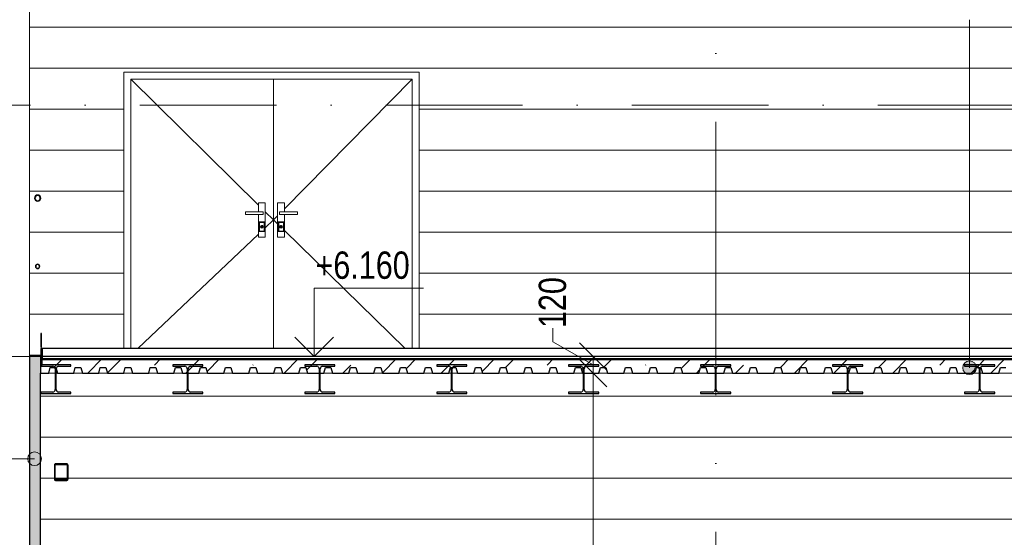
# Model space of a CAD drawing. Header units: millimetres. Extents: x 17762 to 172224, y -23587 to 40136.
# Tile 4 of 49: x 23396 to 30602, y 4838 to 8625. Entities that reach past the tile are written whole.
import ezdxf

# ---------------------------------------------------------------- set-up
doc = ezdxf.new("R2010")
doc.units = ezdxf.units.MM
doc.linetypes.add('Čerchovaná 10mm', pattern=[1800, 1000, -400, 0, -400])
doc.linetypes.add('Čerchovaná 20mm', pattern=[3000, 2000, -500, 0, -500])
for name, color, linetype, lineweight in [('CA_DVERE', 7, 'Continuous', 13), ('CA_DVERE18', 8, 'Continuous', 9), ('CA_KOTY', 3, 'Continuous', 9), ('CA_KOTY-100', 3, 'Continuous', 9), ('CA_OSY', 5, 'Continuous', 9), ('CA_PODLAHA', 1, 'Continuous', 25), ('CA_PODLAHA25', 7, 'Continuous', 13), ('CA_POHHRA25', 7, 'Continuous', 13), ('CA_PSVBUB', 3, 'Continuous', 9), ('CA_REZY', 1, 'Continuous', 25), ('CA_SRAFY', 9, 'Continuous', 25), ('CA_ZARIZPRED', 8, 'Continuous', 13), ('Popisky podlahy', 250, 'Continuous', 9)]:
    doc.layers.add(name, color=color, linetype=linetype, lineweight=lineweight)
doc.styles.add('Arial_1', font='arial.ttf', dxfattribs={"width": 0.8, "height": 200})
doc.dimstyles.new('HP_Přímá_-_2_mm_Ariel_1-100', dxfattribs={"dimscale": 304.8, "dimtxt": 204.05188, "dimasz": 0.656168, "dimexe": 0.328084, "dimexo": 0.0625, "dimgap": 0.164042, "dimtad": 1, "dimdec": 0, "dimzin": 0, "dimdsep": 46, "dimtxsty": 'Arial_1', "dimblk1": 'OBLIQUE', "dimblk2": 'OBLIQUE', "dimsah": 1, "dimcen": 0.09, "dimazin": 0, "dimtfac": 1, "dimtdec": 4, "dimtix": 1, "dimtmove": 0, "dimatfit": 3, "dimfxl": 0.984252, "dimfxlon": 1, "dimtvp": 1, "dimtolj": 1, "dimtzin": 0, "dimarcsym": 2})
doc.dimstyles.new('HP_Přímá_-_2_mm_Ariel_1-100_1', dxfattribs={"dimscale": 304.8, "dimtxt": 204.05188, "dimasz": 0.656168, "dimexe": 0.328084, "dimexo": 0.0625, "dimgap": 0.164042, "dimtad": 1, "dimdec": 0, "dimzin": 0, "dimdsep": 46, "dimtxsty": 'Arial_1', "dimblk1": 'OBLIQUE', "dimblk2": 'OBLIQUE', "dimsah": 1, "dimcen": 0.09, "dimazin": 0, "dimtfac": 1, "dimtdec": 4, "dimtix": 1, "dimtmove": 1, "dimatfit": 3, "dimfxl": 0.984252, "dimfxlon": 1, "dimtvp": 1, "dimtolj": 1, "dimtzin": 0, "dimarcsym": 2})
pattern_1 = [(0, (30490.02, 6169.97), (0, 300), [])]

# ---------------------------------------------------------------- blocks, each defined once
blk = doc.blocks.new('CZ-Dveře_otočné_dvoukřídlé_OCZ - CZ-Dveře_otočné_dvoukřídlé_1_75x2_7-2325112-ŘEZ 1 _ vestavek V2')
at = {"layer": 'CA_DVERE18'}
for p, q in [((24209, 6220), (24209, 8190)), ((25254, 8190), (24209, 8190)), ((24209, 8190), (25144, 7268.4)), ((25254, 6220), (25254, 8190)), ((26269, 8190), (25254, 8190)), ((25254, 8190), (25254, 6220)), ((26269, 8190), (25334, 7241.2)), ((26269, 6220), (26269, 8190)), ((25144, 7285), (25144, 7220)), ((25194, 7285), (25144, 7285)), ((25194, 7035), (25194, 7285)), ((25334, 7285), (25284, 7285)), ((25284, 7285), (25284, 7035)), ((25334, 7220), (25334, 7285)), ((25049, 7220), (25049, 7200)), ((25179, 7220), (25049, 7220)), ((25179, 7200), (25179, 7220)), ((25194, 7219.1), (25254, 7160)), ((25429, 7220), (25299, 7220)), ((25299, 7220), (25299, 7200)), ((25429, 7200), (25429, 7220)), ((25049, 7200), (25179, 7200)), ((25144, 7200), (25144, 7035)), ((25152, 7142), (25149, 7145)), ((25149, 7075), (25149, 7145)), ((25149, 7145), (25189, 7145)), ((25152, 7142), (25152, 7078)), ((25186, 7142), (25152, 7142)), ((25189, 7145), (25186, 7142)), ((25186, 7078), (25186, 7142)), ((25189, 7145), (25189, 7075)), ((25194, 7103.2), (25254, 7160)), ((25284, 7190.4), (25254, 7160)), ((25284, 7130.7), (25254, 7160)), ((25292, 7142), (25289, 7145)), ((25289, 7075), (25289, 7145)), ((25289, 7145), (25329, 7145)), ((25292, 7142), (25292, 7078)), ((25326, 7142), (25292, 7142)), ((25299, 7200), (25429, 7200)), ((25329, 7145), (25326, 7142)), ((25326, 7078), (25326, 7142)), ((25329, 7145), (25329, 7075)), ((25334, 7035), (25334, 7200)), ((25152, 7078), (25149, 7075)), ((25189, 7075), (25149, 7075)), ((25152, 7078), (25186, 7078)), ((25164, 7102.8), (25164, 7101.3)), ((25167, 7102), (25167, 7118)), ((25167, 7118), (25171, 7118)), ((25171, 7102), (25167, 7102)), ((25171, 7118), (25171, 7102)), ((25174, 7101.3), (25174, 7102.8)), ((25186, 7078), (25189, 7075)), ((25289, 7075), (25292, 7078)), ((25329, 7075), (25289, 7075)), ((25292, 7078), (25326, 7078)), ((25307, 7102), (25307, 7118)), ((25307, 7118), (25311, 7118)), ((25311, 7102), (25307, 7102)), ((25311, 7118), (25311, 7102)), ((25329, 7075), (25326, 7078)), ((26217.7, 6220), (25334, 7082)), ((24261.8, 6220), (25144, 7055.8)), ((25144, 7035), (25194, 7035)), ((25284, 7035), (25334, 7035))]:
    blk.add_line(p, q, dxfattribs=at)
for centre, radius, start, end in [((25169, 7110), 10, 0, 180), ((25169, 7110), 10, 180, 0), ((25169, 7110), 9.5, 0, 180), ((25169, 7110), 9.5, 180, 0), ((25169, 7110), 9.5, 90, 135), ((25169, 7110), 9.5, 225, 238.09404), ((25169, 7110), 8.5, 104.39681, 118.79362), ((25169, 7110), 8.5, 104.39681, 118.79362), ((25169, 7110), 9.5, 45, 83.13553), ((25169, 7110), 8.5, 61.20638, 75.60319), ((25169, 7110), 9.5, 301.90596, 315), ((25309, 7110), 10, 0, 180), ((25309, 7110), 10, 180, 0), ((25309, 7110), 9.5, 0, 180), ((25309, 7110), 9.5, 180, 360), ((25309, 7110), 9.5, 45, 135), ((25309, 7110), 8.5, 104.39681, 118.79362), ((25309, 7110), 8.5, 61.20638, 75.60319), ((25309, 7110), 8.5, 61.20638, 75.60319)]:
    blk.add_arc(centre, radius, start, end, dxfattribs=at)
blk = doc.blocks.new('ocelová kce final - 11542_003_OK-HALA_TaO-2_ET_AciS_2025-05-29_upr_dwg-2597525-ŘEZ 1 _ vestavek V2')
at = {"layer": 'CA_REZY'}
for p, q in [((23550, 6330), (23550, 6230)), ((23556, 6330), (23550, 6330)), ((23556, 6230), (23556, 6330)), ((23550, 6230), (23556, 6230)), ((23550, 6220), (23550, 6100)), ((23560, 6220), (23550, 6220)), ((33420, 6220), (23560, 6220)), ((23560, 6220), (23560, 6139)), ((23560, 6100), (23560, 6220)), ((23560, 6139), (33420, 6139)), ((33420, 6139), (23560, 6139)), ((23560, 6139), (23560, 6137.9)), ((23560, 6137.9), (33420, 6137.9)), ((23770, 6100), (23550, 6100)), ((23550, 6100), (23550, 6089)), ((23550, 6100), (23560, 6100)), ((23550, 6089), (23638.5, 6089)), ((23656.5, 6071), (23656.5, 5919)), ((23663.5, 5919), (23663.5, 6071)), ((23681.5, 6089), (23770, 6089)), ((23770, 6089), (23770, 6100)), ((24736, 6100), (24516, 6100)), ((24516, 6100), (24516, 6089)), ((24516, 6089), (24604.5, 6089)), ((24622.5, 6071), (24622.5, 5919)), ((24629.5, 5919), (24629.5, 6071)), ((24647.5, 6089), (24736, 6089)), ((24736, 6089), (24736, 6100)), ((25702, 6100), (25482, 6100)), ((25482, 6100), (25482, 6089)), ((25482, 6089), (25570.5, 6089)), ((25588.5, 6071), (25588.5, 5919)), ((25595.5, 5919), (25595.5, 6071)), ((25613.5, 6089), (25702, 6089)), ((25702, 6089), (25702, 6100)), ((26668, 6100), (26448, 6100)), ((26448, 6100), (26448, 6089)), ((26448, 6089), (26536.5, 6089)), ((26554.5, 6071), (26554.5, 5919)), ((26561.5, 5919), (26561.5, 6071)), ((26579.5, 6089), (26668, 6089)), ((26668, 6089), (26668, 6100)), ((27634, 6100), (27414, 6100)), ((27414, 6100), (27414, 6089)), ((27414, 6089), (27502.5, 6089)), ((27520.5, 6071), (27520.5, 5919)), ((27527.5, 5919), (27527.5, 6071)), ((27545.5, 6089), (27634, 6089)), ((27634, 6089), (27634, 6100)), ((28600, 6100), (28380, 6100)), ((28380, 6100), (28380, 6089)), ((28380, 6089), (28468.5, 6089)), ((28486.5, 6071), (28486.5, 5919)), ((28493.5, 5919), (28493.5, 6071)), ((28511.5, 6089), (28600, 6089)), ((28600, 6089), (28600, 6100)), ((29566, 6100), (29346, 6100)), ((29346, 6100), (29346, 6089)), ((29346, 6089), (29434.5, 6089)), ((29452.5, 6071), (29452.5, 5919)), ((29459.5, 5919), (29459.5, 6071)), ((29477.5, 6089), (29566, 6089)), ((29566, 6089), (29566, 6100)), ((30532, 6100), (30312, 6100)), ((30312, 6100), (30312, 6089)), ((30312, 6089), (30400.5, 6089)), ((30418.5, 6071), (30418.5, 5919)), ((30425.5, 5919), (30425.5, 6071)), ((30443.5, 6089), (30532, 6089)), ((30532, 6089), (30532, 6100)), ((23638.5, 5901), (23550, 5901)), ((23550, 5901), (23550, 5890)), ((23550, 5890), (23770, 5890)), ((23770, 5901), (23681.5, 5901)), ((23770, 5890), (23770, 5901)), ((24604.5, 5901), (24516, 5901)), ((24516, 5901), (24516, 5890)), ((24516, 5890), (24736, 5890)), ((24736, 5901), (24647.5, 5901)), ((24736, 5890), (24736, 5901)), ((25570.5, 5901), (25482, 5901)), ((25482, 5901), (25482, 5890)), ((25482, 5890), (25702, 5890)), ((25702, 5901), (25613.5, 5901)), ((25702, 5890), (25702, 5901)), ((26536.5, 5901), (26448, 5901)), ((26448, 5901), (26448, 5890)), ((26448, 5890), (26668, 5890)), ((26668, 5901), (26579.5, 5901)), ((26668, 5890), (26668, 5901)), ((27502.5, 5901), (27414, 5901)), ((27414, 5901), (27414, 5890)), ((27414, 5890), (27634, 5890)), ((27634, 5901), (27545.5, 5901)), ((27634, 5890), (27634, 5901)), ((28468.5, 5901), (28380, 5901)), ((28380, 5901), (28380, 5890)), ((28380, 5890), (28600, 5890)), ((28600, 5901), (28511.5, 5901)), ((28600, 5890), (28600, 5901)), ((29434.5, 5901), (29346, 5901)), ((29346, 5901), (29346, 5890)), ((29346, 5890), (29566, 5890)), ((29566, 5901), (29477.5, 5901)), ((29566, 5890), (29566, 5901)), ((30400.5, 5901), (30312, 5901)), ((30312, 5901), (30312, 5890)), ((30312, 5890), (30532, 5890)), ((30532, 5901), (30443.5, 5901)), ((30532, 5890), (30532, 5901)), ((23650, 5363.9), (23650, 5266.1)), ((23655, 5266.1), (23655, 5363.9)), ((23740, 5376.1), (23660, 5376.1)), ((23660, 5370), (23740, 5370)), ((23745, 5363.9), (23745, 5266.1)), ((23750, 5266.1), (23750, 5363.9)), ((23740, 5260), (23660, 5260)), ((23660, 5253.9), (23740, 5253.9))]:
    blk.add_line(p, q, dxfattribs=at)
at = {"layer": 'CA_REZY', "flags": 128}
for points in [[(23660, 5376.1), (23657.8, 5375.8), (23655.7, 5374.9), (23653.8, 5373.5), (23652.2, 5371.5), (23651, 5369.2), (23650.3, 5366.6), (23650, 5363.9)], [(23655, 5363.9), (23655.1, 5365.3), (23655.5, 5366.6), (23656.1, 5367.7), (23656.9, 5368.7), (23657.8, 5369.4), (23658.9, 5369.9), (23660, 5370)], [(23750, 5363.9), (23749.7, 5366.6), (23749, 5369.2), (23747.8, 5371.5), (23746.2, 5373.5), (23744.3, 5374.9), (23742.2, 5375.8), (23740, 5376.1)], [(23740, 5370), (23741.1, 5369.9), (23742.2, 5369.4), (23743.1, 5368.7), (23743.9, 5367.7), (23744.5, 5366.6), (23744.9, 5365.3), (23745, 5363.9)], [(23650, 5266.1), (23650.3, 5263.4), (23651, 5260.8), (23652.2, 5258.5), (23653.8, 5256.6), (23655.7, 5255.1), (23657.8, 5254.2), (23660, 5253.9)], [(23660, 5260), (23658.9, 5260.2), (23657.8, 5260.6), (23656.9, 5261.4), (23656.1, 5262.3), (23655.5, 5263.5), (23655.1, 5264.8), (23655, 5266.1)], [(23745, 5266.1), (23744.9, 5264.8), (23744.5, 5263.5), (23743.9, 5262.3), (23743.1, 5261.4), (23742.2, 5260.6), (23741.1, 5260.2), (23740, 5260)], [(23740, 5253.9), (23742.2, 5254.2), (23744.3, 5255.1), (23746.2, 5256.6), (23747.8, 5258.5), (23749, 5260.8), (23749.7, 5263.4), (23750, 5266.1)]]:
    blk.add_lwpolyline(points, dxfattribs=at)
at = {"layer": 'CA_REZY'}
for centre, radius, start, end in [((23527.8, 7320), 22.2, 90, 270), ((23527.8, 7320), 19.4, 90, 270), ((23527.8, 7320), 22.2, 270, 90), ((23527.8, 7320), 19.3, 270, 90), ((23527.8, 6820), 16, 0, 180), ((23527.8, 6820), 16, 180, 360), ((23527.8, 6820), 14, 0, 180), ((23527.8, 6820), 14, 180, 360), ((23638.5, 6071), 18, 0, 90), ((23681.5, 6071), 18, 90, 180), ((24604.5, 6071), 18, 0, 90), ((24647.5, 6071), 18, 90, 180), ((25570.5, 6071), 18, 0, 90), ((25613.5, 6071), 18, 90, 180), ((26536.5, 6071), 18, 0, 90), ((26579.5, 6071), 18, 90, 180), ((27502.5, 6071), 18, 0, 90), ((27545.5, 6071), 18, 90, 180), ((28468.5, 6071), 18, 0, 90), ((28511.5, 6071), 18, 90, 180), ((29434.5, 6071), 18, 0, 90), ((29477.5, 6071), 18, 90, 180), ((30400.5, 6071), 18, 0, 90), ((30443.5, 6071), 18, 90, 180), ((23638.5, 5919), 18, 270, 0), ((23681.5, 5919), 18, 180, 270), ((24604.5, 5919), 18, 270, 0), ((24647.5, 5919), 18, 180, 270), ((25570.5, 5919), 18, 270, 0), ((25613.5, 5919), 18, 180, 270), ((26536.5, 5919), 18, 270, 0), ((26579.5, 5919), 18, 180, 270), ((27502.5, 5919), 18, 270, 0), ((27545.5, 5919), 18, 180, 270), ((28468.5, 5919), 18, 270, 0), ((28511.5, 5919), 18, 180, 270), ((29434.5, 5919), 18, 270, 0), ((29477.5, 5919), 18, 180, 270), ((30400.5, 5919), 18, 270, 0), ((30443.5, 5919), 18, 180, 270)]:
    blk.add_arc(centre, radius, start, end, dxfattribs=at)
blk = doc.blocks.new('ocelová kce final - ocelová kce final-2597615-ŘEZ 1 _ vestavek V2')
blk.add_blockref('ocelová kce final - 11542_003_OK-HALA_TaO-2_ET_AciS_2025-05-29_upr_dwg-2597525-ŘEZ 1 _ vestavek V2', (0, 0))
blk = doc.blocks.new('DIMBLOCK3-ŘEZ 1 _ vestavek V2')
at = {"layer": 'CA_KOTY-100'}
for p, q in [((27297.6, 6368.6), (27297.6, 6268.6)), ((27297.6, 6268.6), (27592.2, 6100)), ((27592.2, 6160), (27492.2, 6260)), ((27592.2, 6160), (27492.2, 6160)), ((27592.2, 6040), (27492.2, 6140)), ((27592.2, 6160), (27592.2, 6040)), ((27592.2, 6160), (27692.2, 6060)), ((27592.2, 6160), (27892.2, 6160)), ((27592.2, 6040), (27492.2, 6040)), ((27592.2, 6040), (27692.2, 5940)), ((27592.2, 6040), (27892.2, 6040))]:
    blk.add_line(p, q, dxfattribs=at)
at = {"layer": 'CA_KOTY-100', "color": 0, "insert": (27194.9, 6368.6), "char_height": 200, "width": 440.752, "attachment_point": 1, "rotation": 90, "line_spacing_factor": 0.941778, "style": 'Arial_1'}
blk.add_mtext('120', dxfattribs=at)
blk = doc.blocks.new('_Oblique')
at = {"color": 0, "linetype": 'ByBlock', "lineweight": -2}
blk.add_line((-0.5, -0.5), (0.5, 0.5), dxfattribs=at)
blk = doc.blocks.new('DIMBLOCK4-ŘEZ 1 _ vestavek V2')
at = {"layer": 'CA_KOTY-100'}
for p, q in [((27592.2, 6040), (27492.2, 6140)), ((27592.2, 6040), (27492.2, 6040)), ((27592.2, 6040), (27592.2, 0)), ((27592.2, 6040), (27692.2, 5940)), ((27592.2, 6040), (27892.2, 6040)), ((27592.2, 0), (27492.2, 100)), ((27592.2, 0), (27492.2, 0)), ((27592.2, 0), (27692.2, -100)), ((27592.2, 0), (27892.2, 0))]:
    blk.add_line(p, q, dxfattribs=at)
at = {"layer": 'CA_KOTY-100', "color": 0, "insert": (27282.6, 2775.1), "char_height": 200, "width": 587.669, "attachment_point": 1, "rotation": 90, "line_spacing_factor": 0.941778, "style": 'Arial_1'}
blk.add_mtext('6040', dxfattribs=at)
blk = doc.blocks.new('Výškové kóty - Nohoře-517394-ŘEZ 1 _ vestavek V2')
at = {"layer": 'CA_KOTY'}
for p, q in [((25550.9, 6160), (25550.9, 6660)), ((25550.9, 6660), (26350.9, 6660)), ((25550.9, 6160), (25409.4, 6301.4)), ((25550.9, 6160), (25692.3, 6301.4))]:
    blk.add_line(p, q, dxfattribs=at)

msp = doc.modelspace()

# ---------------------------------------------------------------- hatches: boundary and pattern name
at = {"layer": 'CA_POHHRA25', "lineweight": 9}
h = msp.add_hatch(dxfattribs=at)
h.set_pattern_fill('FP_4', color=256, style=0, pattern_type=2)
h.set_pattern_definition(pattern_1)
h.paths.add_polyline_path([(23469, 6160), (23550, 6160), (23550, 6220), (24159, 6220), (24159, 8240), (26319, 8240), (26319, 6220), (30720.3, 6220), (30720.3, 8240), (32880.3, 8240), (32880.3, 6220), (33430, 6220), (33430, 6160), (33509, 6160), (33509, 9950), (23469, 9950), (23469, 6173.5)])
h.paths.add_polyline_path([(33430, 6230), (33424, 6230), (33424, 6330), (33430, 6330)])
h.paths.add_polyline_path([(23556, 6230), (23550, 6230), (23550, 6330), (23556, 6330)])
h.paths.add_polyline_path([(33452.2, 6804), (33440.4, 6810.1), (33436.2, 6820), (33442.4, 6831.9), (33452.2, 6836), (33463.6, 6831.3), (33468.2, 6820), (33462.1, 6808.1)])
h.paths.add_polyline_path([(23527.8, 6804), (23515.9, 6810.1), (23511.8, 6820), (23517.9, 6831.9), (23527.8, 6836), (23539.7, 6829.9), (23543.8, 6820), (23537.7, 6808.1)])
h.paths.add_polyline_path([(33452.2, 6806), (33462.1, 6810.1), (33465.9, 6820.8), (33462.1, 6829.9), (33452.2, 6834), (33442.4, 6829.9), (33438.6, 6819.2), (33442.4, 6810.1), (33445.8, 6808.7)])
h.paths.add_polyline_path([(23527.8, 6806), (23537.7, 6810.1), (23541.4, 6820.8), (23537.7, 6829.9), (23527.8, 6834), (23517.9, 6829.9), (23514.1, 6819.2), (23517.9, 6810.1), (23521.3, 6808.7)])
h.paths.add_polyline_path([(33452.2, 7297.7), (33438.6, 7302.8), (33431.1, 7313.1), (33431.1, 7326.9), (33439.2, 7338), (33452.2, 7342.2), (33465.9, 7337.2), (33473.4, 7326.9), (33473.4, 7313.1), (33465.3, 7302), (33461.2, 7300.6)])
h.paths.add_polyline_path([(23527.8, 7297.7), (23514.1, 7302.8), (23506.6, 7313.1), (23506.6, 7326.9), (23514.7, 7338), (23527.8, 7342.2), (23541.4, 7337.2), (23548.9, 7326.9), (23548.9, 7313.1), (23540.8, 7302), (23536.7, 7300.6)])
h.paths.add_polyline_path([(33452.2, 7300.6), (33465.9, 7306.3), (33471.6, 7320), (33465.3, 7333.9), (33452.2, 7339.3), (33438.6, 7333.7), (33432.9, 7320), (33439.2, 7306.1), (33449, 7302)])
h.paths.add_polyline_path([(23527.8, 7300.6), (23541.4, 7306.3), (23547.1, 7320), (23540.8, 7333.9), (23527.8, 7339.3), (23514.1, 7333.7), (23508.4, 7320), (23514.7, 7306.1), (23524.5, 7302)])
h = msp.add_hatch(dxfattribs=at)
h.set_pattern_fill('FP_4', color=256, style=0, pattern_type=2)
h.set_pattern_definition(pattern_1)
h.paths.add_polyline_path([(23549, 5), (24049, 5), (24049, 900), (23550.7, 900), (23550.7, 1070), (24049, 1070), (24049, 4000), (27049, 4000), (27049, 5), (30689, 5), (30689, 2050), (31849, 2050), (31849, 5), (33429, 5), (33429, 800), (32929, 800), (32929, 850), (32879, 850), (32880, 960), (32880.3, 965), (32885.5, 968.7), (32885.5, 969), (32892.1, 969.7), (32893.1, 968.9), (32898.1, 968.7), (32903.8, 969.3), (32909, 970), (33429, 970), (33429, 5890), (33210, 5890), (33210, 5901), (33298.5, 5901), (33311.2, 5906.3), (33316.5, 5919), (33316.5, 6071), (33311.2, 6083.7), (33298.5, 6089), (33210, 6089), (33210, 6100), (33420, 6100), (33420, 6137.9), (23560, 6137.9), (23560, 6100), (23770, 6100), (23769.2, 6089), (23681.5, 6089), (23668.8, 6083.7), (23663.5, 6071), (23664.2, 5917.2), (23668.8, 5906.3), (23681.5, 5901), (23770, 5901), (23769.2, 5890), (23550, 5890), (23550, 5901), (23638.5, 5901), (23651.2, 5906.3), (23656.5, 5919), (23656.5, 6071), (23651.2, 6083.7), (23638.5, 6089), (23550, 6089), (23549, 23.1)])
h.paths.add_polyline_path([(33320, 5253.9), (33236.9, 5254.6), (33233.8, 5256.6), (33231, 5260.8), (33230, 5266.1), (33231, 5369.2), (33233.8, 5373.5), (33238.9, 5376), (33240, 5376.1), (33323.1, 5375.5), (33326.2, 5373.5), (33329, 5369.2), (33330, 5363.9), (33329, 5260.8), (33326.2, 5256.6), (33321.1, 5254.1)])
h.paths.add_polyline_path([(23740, 5253.9), (23656.9, 5254.6), (23653.8, 5256.6), (23651, 5260.8), (23650, 5266.1), (23651, 5369.2), (23653.8, 5373.5), (23658.9, 5376), (23660, 5376.1), (23743.1, 5375.5), (23746.2, 5373.5), (23749, 5369.2), (23750, 5363.9), (23749, 5260.8), (23746.2, 5256.6), (23741.1, 5254.1)])
h.paths.add_polyline_path([(33240, 5260), (33322.2, 5260.6), (33324.5, 5263.5), (33325, 5266.1), (33323.9, 5367.7), (33321.1, 5369.9), (33320, 5370), (33237.8, 5369.4), (33235.5, 5366.6), (33235, 5363.9), (33236.1, 5262.3), (33238.9, 5260.2)])
h.paths.add_polyline_path([(23740, 5260), (23743.1, 5261.4), (23744.9, 5264.8), (23745, 5276.6), (23743.9, 5367.7), (23741.1, 5369.9), (23731.9, 5370), (23657.8, 5369.4), (23655.5, 5366.6), (23655, 5363.9), (23656.1, 5262.3), (23658.9, 5260.2), (23660, 5260)])
h.paths.add_polyline_path([(28511.5, 5890), (28380, 5890), (28380, 5901), (28468.5, 5901), (28481.2, 5906.3), (28486.5, 5919), (28486.5, 6071), (28481.2, 6083.7), (28468.5, 6089), (28380, 6089), (28380, 6100), (28600, 6100), (28600, 6089), (28511.5, 6089), (28498.8, 6083.7), (28493.5, 6071), (28494.2, 5917.2), (28498.8, 5906.3), (28511.5, 5901), (28600, 5901), (28600, 5890)])
h.paths.add_polyline_path([(32375.5, 5890), (32244, 5890), (32244, 5901), (32332.5, 5901), (32345.2, 5906.3), (32350.5, 5919), (32350.5, 6071), (32345.2, 6083.7), (32332.5, 6089), (32244, 6089), (32244, 6100), (32464, 6100), (32464, 6089), (32375.5, 6089), (32362.8, 6083.7), (32357.5, 6071), (32358.2, 5917.2), (32362.8, 5906.3), (32375.5, 5901), (32464, 5901), (32464, 5890)])
h.paths.add_polyline_path([(25637.1, 5890), (25482, 5890), (25482, 5901), (25570.5, 5901), (25583.2, 5906.3), (25588.5, 5919), (25588.5, 6071), (25583.2, 6083.7), (25570.5, 6089), (25482, 6089), (25482, 6100), (25702, 6100), (25702, 6089), (25613.5, 6089), (25600.8, 6083.7), (25595.5, 6071), (25596.2, 5917.2), (25600.8, 5906.3), (25613.5, 5901), (25702, 5901), (25702, 5890)])
h.paths.add_polyline_path([(27634, 5890), (27414, 5890), (27414, 5901), (27505, 5902), (27515.2, 5906.3), (27520.5, 5919), (27520.5, 6071), (27515.2, 6083.7), (27502.5, 6089), (27414, 6089), (27414, 6100), (27634, 6100), (27634, 6089), (27545.5, 6089), (27532.8, 6083.7), (27527.5, 6071), (27528.2, 5917.2), (27532.8, 5906.3), (27545.5, 5901), (27634, 5901)])
h.paths.add_polyline_path([(24647.5, 5890), (24516, 5890), (24516, 5901), (24604.5, 5901), (24617.2, 5906.3), (24622.5, 5919), (24622.5, 6071), (24617.2, 6083.7), (24604.5, 6089), (24516, 6089), (24516, 6100), (24736, 6100), (24736, 6089), (24647.5, 6089), (24634.8, 6083.7), (24629.5, 6071), (24630.2, 5917.2), (24634.8, 5906.3), (24647.5, 5901), (24736, 5901), (24736, 5890), (24703.1, 5890)])
h.paths.add_polyline_path([(29346, 5890), (29346, 5901), (29434.5, 5901), (29447.2, 5906.3), (29452.5, 5919), (29452.5, 6071), (29447.2, 6083.7), (29434.5, 6089), (29346, 6089), (29346, 6100), (29566, 6100), (29566, 6089), (29477.5, 6089), (29464.8, 6083.7), (29459.5, 6071), (29460.2, 5917.2), (29464.8, 5906.3), (29477.5, 5901), (29566, 5901), (29566, 5890), (29372.9, 5890)])
h.paths.add_polyline_path([(31278, 5890), (31278, 5901), (31366.5, 5901), (31379.2, 5906.3), (31384.5, 5919), (31384.5, 6071), (31379.2, 6083.7), (31366.5, 6089), (31278, 6089), (31278, 6100), (31498, 6100), (31498, 6089), (31409.5, 6089), (31396.8, 6083.7), (31391.5, 6071), (31392.2, 5917.2), (31396.8, 5906.3), (31409.5, 5901), (31498, 5901), (31498, 5890), (31366.5, 5890)])
h.paths.add_polyline_path([(26536.5, 5890), (26448, 5890), (26448, 5901), (26536.5, 5901), (26549.2, 5906.3), (26554.5, 5919), (26554.5, 6071), (26549.2, 6083.7), (26536.5, 6089), (26448, 6089), (26448, 6100), (26668, 6100), (26668, 6089), (26579.5, 6089), (26566.8, 6083.7), (26561.5, 6071), (26562.2, 5917.2), (26566.8, 5906.3), (26579.5, 5901), (26668, 5901), (26668, 5890), (26571.1, 5890)])
h.paths.add_polyline_path([(30400.5, 5890), (30312, 5890), (30312, 5901), (30400.5, 5901), (30413.2, 5906.3), (30418.5, 5919), (30418.5, 6071), (30413.2, 6083.7), (30400.5, 6089), (30312, 6089), (30312, 6100), (30532, 6100), (30532, 6089), (30443.5, 6089), (30430.8, 6083.7), (30425.5, 6071), (30426.2, 5917.2), (30430.8, 5906.3), (30443.5, 5901), (30532, 5901), (30532, 5890), (30443.5, 5890)])
h.paths.add_polyline_path([(33429, 5901), (33429, 6089), (33341.5, 6089), (33328.8, 6083.7), (33323.5, 6071), (33324.2, 5917.2), (33328.8, 5906.3), (33341.5, 5901), (33404.4, 5901)])
at = {"layer": 'CA_PSVBUB'}
h = msp.add_hatch(color=256, dxfattribs=at)
edge = h.paths.add_edge_path()
edge.add_arc((23505.4, 5412.4), 50, 0, 360)
at = {"layer": 'CA_SRAFY', "lineweight": 9}
h = msp.add_hatch(dxfattribs=at)
h.set_pattern_fill('FP_6', color=256, angle=-18.43, style=0, pattern_type=2)
h.set_pattern_definition([(251.57, (23543.92, 3085.08), (0.003194, -40.64254), [6.096, -283.058, 32.106, 0]), (108.43, (23543.92, 3074.92), (-0.003194, -40.64254), [6.096, -283.058, 31.648, 0]), (198.43, (23543.92, 3085.08), (101.60858, 20.31297), [96.368, -224.892]), (161.57, (23543.92, 3074.92), (-101.60858, 20.31297), [96.368, -224.892])])
h.paths.add_polyline_path([(23549, 0), (23549, 6160), (23469, 6160), (23469, 0)])
h = msp.add_hatch(dxfattribs=at)
h.set_pattern_fill('FP_7', color=256, style=0, pattern_type=2)
h.set_pattern_definition([(45, (30490, 6169.97), (-359.21, 359.21), []), (45, (30633.7, 6169.97), (-359.21, 359.21), []), (45, (30921.07, 6169.97), (-215.526, 502.894), [203.2, -101.6, 3.353, -98.247])])
h.paths.add_polyline_path([(23672.5, 6040), (23791.5, 6040), (23803.5, 6080), (23843.5, 6080), (23855.5, 6040), (23974.5, 6040), (23986.5, 6080), (24026.5, 6080), (24038.5, 6040), (24157.5, 6040), (24169.5, 6080), (24209.5, 6080), (24221.5, 6040), (24340.5, 6040), (24352.9, 6080), (24392.5, 6080), (24404.5, 6040), (24523.5, 6040), (24535.5, 6080), (24575.5, 6080), (24587.5, 6040), (24706.5, 6040), (24718.5, 6080), (24758.5, 6080), (24770.5, 6040), (24889.5, 6040), (24901.5, 6080), (24941.5, 6080), (24953.5, 6040), (25072.5, 6040), (25084.5, 6080), (25124.5, 6080), (25136.5, 6040), (25255.5, 6040), (25267.5, 6080), (25307.5, 6080), (25319.5, 6040), (25438.5, 6040), (25450.5, 6080), (25490.5, 6080), (25502.5, 6040), (25621.5, 6040), (25633.5, 6080), (25673.5, 6080), (25685.5, 6040), (25804.5, 6040), (25816.5, 6080), (25856.5, 6080), (25868.5, 6040), (25987.5, 6040), (25999.5, 6080), (26039.5, 6080), (26051.5, 6040), (26170.5, 6040), (26182.5, 6080), (26222.5, 6080), (26234.5, 6040), (26353.5, 6040), (26365.5, 6080), (26405.5, 6080), (26417.5, 6040), (26536.5, 6040), (26548.5, 6080), (26588.5, 6080), (26600.5, 6040), (26719.5, 6040), (26731.5, 6080), (26771.5, 6080), (26783.5, 6040), (26902.5, 6040), (26914.5, 6080), (26954.5, 6080), (26966.5, 6040), (27085.5, 6040), (27097.5, 6080), (27137.5, 6080), (27149.5, 6040), (27268.5, 6040), (27280.5, 6080), (27320.5, 6080), (27332.5, 6040), (27451.5, 6040), (27463.5, 6080), (27503.5, 6080), (27515.5, 6040), (27634.5, 6040), (27646.5, 6080), (27686.5, 6080), (27698.5, 6040), (27817.5, 6040), (27829.5, 6080), (27869.5, 6080), (27881.5, 6040), (28000.5, 6040), (28012.5, 6080), (28052.5, 6080), (28064.5, 6040), (28183.5, 6040), (28195.5, 6080), (28235.5, 6080), (28247.5, 6040), (28366.5, 6040), (28378.5, 6080), (28418.5, 6080), (28430.5, 6040), (28549.5, 6040), (28561.5, 6080), (28601.5, 6080), (28613.5, 6040), (28732.5, 6040), (28744.5, 6080), (28784.5, 6080), (28796.5, 6040), (28915.5, 6040), (28927.5, 6080), (28967.5, 6080), (28979.5, 6040), (29098.5, 6040), (29110.5, 6080), (29150.5, 6080), (29162.5, 6040), (29281.5, 6040), (29293.5, 6080), (29333.5, 6080), (29345.5, 6040), (29464.5, 6040), (29476.5, 6080), (29516.5, 6080), (29528.5, 6040), (29647.5, 6040), (29659.5, 6080), (29699.5, 6080), (29711.5, 6040), (29830.5, 6040), (29842.5, 6080), (29882.5, 6080), (29894.5, 6040), (30013.5, 6040), (30025.5, 6080), (30065.5, 6080), (30077.5, 6040), (30196.5, 6040), (30208.5, 6080), (30248.5, 6080), (30260.5, 6040), (30379.5, 6040), (30391.5, 6080), (30431.5, 6080), (30443.5, 6040), (30562.5, 6040), (30574.5, 6080), (30614.5, 6080), (30626.5, 6040), (30745.5, 6040), (30757.5, 6080), (30797.5, 6080), (30809.5, 6040), (30928.5, 6040), (30940.5, 6080), (30980.5, 6080), (30992.5, 6040), (31111.5, 6040), (31124.1, 6080), (31163.5, 6080), (31175.5, 6040), (31294.5, 6040), (31306.5, 6080), (31346.5, 6080), (31358.5, 6040), (31477.5, 6040), (31489.5, 6080), (31529.5, 6080), (31541.5, 6040), (31660.5, 6040), (31672.5, 6080), (31712.5, 6080), (31724.5, 6040), (31843.5, 6040), (31855.5, 6080), (31895.5, 6080), (31907.5, 6040), (32026.5, 6040), (32038.5, 6080), (32078.5, 6080), (32090.5, 6040), (32209.5, 6040), (32221.5, 6080), (32261.5, 6080), (32273.5, 6040), (32392.5, 6040), (32404.5, 6080), (32444.5, 6080), (32456.5, 6040), (32575.5, 6040), (32587.5, 6080), (32627.5, 6080), (32639.5, 6040), (32758.5, 6040), (32770.5, 6080), (32810.5, 6080), (32822.5, 6040), (32941.5, 6040), (32953.5, 6080), (32993.5, 6080), (33005.5, 6040), (33124.5, 6040), (33136.5, 6080), (33176.5, 6080), (33188.5, 6040), (33307.5, 6040), (33319.5, 6080), (33359.5, 6080), (33371.5, 6040), (33429, 6040), (33429, 6145), (23549, 6145), (23549, 6040), (23608.5, 6040), (23620.5, 6080), (23660.5, 6080), (23670.9, 6045.3)])
at = {"layer": 'Popisky podlahy'}
h = msp.add_hatch(color=7, dxfattribs=at)
edge = h.paths.add_edge_path()
edge.add_arc((30347.9, 6078.8), 50, 0, 360)

# ---------------------------------------------------------------- linework, layer by layer
at = {"layer": 'CA_OSY', "linetype": 'Čerchovaná 20mm'}
msp.add_line((28489.9, -6123.3), (28489.9, 15394.6), dxfattribs=at)
at = {"layer": 'CA_OSY', "linetype": 'Čerchovaná 10mm'}
for p, q in [((18875.4, 8000), (38936, 8000)), ((18875.4, 6160), (38936, 6160))]:
    msp.add_line(p, q, dxfattribs=at)
at = {"layer": 'CA_PODLAHA'}
for p, q in [((33429, 6160), (23549, 6160)), ((23549, 6160), (23549, 6040)), ((23608.5, 6040), (23620.5, 6080)), ((23620.5, 6080), (23660.5, 6080)), ((23660.5, 6080), (23672.5, 6040)), ((23791.5, 6040), (23803.5, 6080)), ((23803.5, 6080), (23843.5, 6080)), ((23843.5, 6080), (23855.5, 6040)), ((23974.5, 6040), (23986.5, 6080)), ((23986.5, 6080), (24026.5, 6080)), ((24026.5, 6080), (24038.5, 6040)), ((24157.5, 6040), (24169.5, 6080)), ((24169.5, 6080), (24209.5, 6080)), ((24209.5, 6080), (24221.5, 6040)), ((24340.5, 6040), (24352.5, 6080)), ((24352.5, 6080), (24392.5, 6080)), ((24392.5, 6080), (24404.5, 6040)), ((24523.5, 6040), (24535.5, 6080)), ((24535.5, 6080), (24575.5, 6080)), ((24575.5, 6080), (24587.5, 6040)), ((24706.5, 6040), (24718.5, 6080)), ((24718.5, 6080), (24758.5, 6080)), ((24758.5, 6080), (24770.5, 6040)), ((24889.5, 6040), (24901.5, 6080)), ((24901.5, 6080), (24941.5, 6080)), ((24941.5, 6080), (24953.5, 6040)), ((25072.5, 6040), (25084.5, 6080)), ((25084.5, 6080), (25124.5, 6080)), ((25124.5, 6080), (25136.5, 6040)), ((25255.5, 6040), (25267.5, 6080)), ((25267.5, 6080), (25307.5, 6080)), ((25307.5, 6080), (25319.5, 6040)), ((25438.5, 6040), (25450.5, 6080)), ((25450.5, 6080), (25490.5, 6080)), ((25490.5, 6080), (25502.5, 6040)), ((25621.5, 6040), (25633.5, 6080)), ((25633.5, 6080), (25673.5, 6080)), ((25673.5, 6080), (25685.5, 6040)), ((25804.5, 6040), (25816.5, 6080)), ((25816.5, 6080), (25856.5, 6080)), ((25856.5, 6080), (25868.5, 6040)), ((25987.5, 6040), (25999.5, 6080)), ((25999.5, 6080), (26039.5, 6080)), ((26039.5, 6080), (26051.5, 6040)), ((26170.5, 6040), (26182.5, 6080)), ((26182.5, 6080), (26222.5, 6080)), ((26222.5, 6080), (26234.5, 6040)), ((26353.5, 6040), (26365.5, 6080)), ((26365.5, 6080), (26405.5, 6080)), ((26405.5, 6080), (26417.5, 6040)), ((26536.5, 6040), (26548.5, 6080)), ((26548.5, 6080), (26588.5, 6080)), ((26588.5, 6080), (26600.5, 6040)), ((26719.5, 6040), (26731.5, 6080)), ((26731.5, 6080), (26771.5, 6080)), ((26771.5, 6080), (26783.5, 6040)), ((26902.5, 6040), (26914.5, 6080)), ((26914.5, 6080), (26954.5, 6080)), ((26954.5, 6080), (26966.5, 6040)), ((27085.5, 6040), (27097.5, 6080)), ((27097.5, 6080), (27137.5, 6080)), ((27137.5, 6080), (27149.5, 6040)), ((27268.5, 6040), (27280.5, 6080)), ((27280.5, 6080), (27320.5, 6080)), ((27320.5, 6080), (27332.5, 6040)), ((27451.5, 6040), (27463.5, 6080)), ((27463.5, 6080), (27503.5, 6080)), ((27503.5, 6080), (27515.5, 6040)), ((27634.5, 6040), (27646.5, 6080)), ((27646.5, 6080), (27686.5, 6080)), ((27686.5, 6080), (27698.5, 6040)), ((27817.5, 6040), (27829.5, 6080)), ((27829.5, 6080), (27869.5, 6080)), ((27869.5, 6080), (27881.5, 6040)), ((28000.5, 6040), (28012.5, 6080)), ((28012.5, 6080), (28052.5, 6080)), ((28052.5, 6080), (28064.5, 6040)), ((28183.5, 6040), (28195.5, 6080)), ((28195.5, 6080), (28235.5, 6080)), ((28235.5, 6080), (28247.5, 6040)), ((28366.5, 6040), (28378.5, 6080)), ((28378.5, 6080), (28418.5, 6080)), ((28418.5, 6080), (28430.5, 6040)), ((28549.5, 6040), (28561.5, 6080)), ((28561.5, 6080), (28601.5, 6080)), ((28601.5, 6080), (28613.5, 6040)), ((28732.5, 6040), (28744.5, 6080)), ((28744.5, 6080), (28784.5, 6080)), ((28784.5, 6080), (28796.5, 6040)), ((28915.5, 6040), (28927.5, 6080)), ((28927.5, 6080), (28967.5, 6080)), ((28967.5, 6080), (28979.5, 6040)), ((29098.5, 6040), (29110.5, 6080)), ((29110.5, 6080), (29150.5, 6080)), ((29150.5, 6080), (29162.5, 6040)), ((29281.5, 6040), (29293.5, 6080)), ((29293.5, 6080), (29333.5, 6080)), ((29333.5, 6080), (29345.5, 6040)), ((29464.5, 6040), (29476.5, 6080)), ((29476.5, 6080), (29516.5, 6080)), ((29516.5, 6080), (29528.5, 6040)), ((29647.5, 6040), (29659.5, 6080)), ((29659.5, 6080), (29699.5, 6080)), ((29699.5, 6080), (29711.5, 6040)), ((29830.5, 6040), (29842.5, 6080)), ((29842.5, 6080), (29882.5, 6080)), ((29882.5, 6080), (29894.5, 6040)), ((30013.5, 6040), (30025.5, 6080)), ((30025.5, 6080), (30065.5, 6080)), ((30065.5, 6080), (30077.5, 6040)), ((30196.5, 6040), (30208.5, 6080)), ((30208.5, 6080), (30248.5, 6080)), ((30248.5, 6080), (30260.5, 6040)), ((30379.5, 6040), (30391.5, 6080)), ((30391.5, 6080), (30431.5, 6080)), ((30431.5, 6080), (30443.5, 6040)), ((30562.5, 6040), (30574.5, 6080)), ((30574.5, 6080), (30614.5, 6080)), ((23549, 6040), (23608.5, 6040)), ((23672.5, 6040), (23791.5, 6040)), ((23855.5, 6040), (23974.5, 6040)), ((24038.5, 6040), (24157.5, 6040)), ((24221.5, 6040), (24340.5, 6040)), ((24404.5, 6040), (24523.5, 6040)), ((24587.5, 6040), (24706.5, 6040)), ((24770.5, 6040), (24889.5, 6040)), ((24953.5, 6040), (25072.5, 6040)), ((25136.5, 6040), (25255.5, 6040)), ((25319.5, 6040), (25438.5, 6040)), ((25502.5, 6040), (25621.5, 6040)), ((25685.5, 6040), (25804.5, 6040)), ((25868.5, 6040), (25987.5, 6040)), ((26051.5, 6040), (26170.5, 6040)), ((26234.5, 6040), (26353.5, 6040)), ((26417.5, 6040), (26536.5, 6040)), ((26600.5, 6040), (26719.5, 6040)), ((26783.5, 6040), (26902.5, 6040)), ((26966.5, 6040), (27085.5, 6040)), ((27149.5, 6040), (27268.5, 6040)), ((27332.5, 6040), (27451.5, 6040)), ((27515.5, 6040), (27634.5, 6040)), ((27698.5, 6040), (27817.5, 6040)), ((27881.5, 6040), (28000.5, 6040)), ((28064.5, 6040), (28183.5, 6040)), ((28247.5, 6040), (28366.5, 6040)), ((28430.5, 6040), (28549.5, 6040)), ((28613.5, 6040), (28732.5, 6040)), ((28796.5, 6040), (28915.5, 6040)), ((28979.5, 6040), (29098.5, 6040)), ((29162.5, 6040), (29281.5, 6040)), ((29345.5, 6040), (29464.5, 6040)), ((29528.5, 6040), (29647.5, 6040)), ((29711.5, 6040), (29830.5, 6040)), ((29894.5, 6040), (30013.5, 6040)), ((30077.5, 6040), (30196.5, 6040)), ((30260.5, 6040), (30379.5, 6040)), ((30443.5, 6040), (30562.5, 6040))]:
    msp.add_line(p, q, dxfattribs=at)
at = {"layer": 'CA_PODLAHA25'}
for p, q in [((33429, 6145), (23549, 6145)), ((23608.5, 6040), (23656.5, 6040)), ((23663.5, 6040), (24038.5, 6040)), ((24157.5, 6040), (24587.5, 6040)), ((24706.5, 6040), (24953.5, 6040)), ((25072.5, 6040), (25319.5, 6040)), ((25438.5, 6040), (25502.5, 6040)), ((25621.5, 6040), (25868.5, 6040)), ((25987.5, 6040), (26554.5, 6040)), ((26561.5, 6040), (26783.5, 6040)), ((26902.5, 6040), (26966.5, 6040)), ((27085.5, 6040), (27515.5, 6040)), ((27634.5, 6040), (27698.5, 6040)), ((27817.5, 6040), (28430.5, 6040)), ((28549.5, 6040), (28613.5, 6040)), ((28732.5, 6040), (29345.5, 6040)), ((29464.5, 6040), (30260.5, 6040)), ((30379.5, 6040), (30418.5, 6040)), ((30425.5, 6040), (31175.5, 6040))]:
    msp.add_line(p, q, dxfattribs=at)
at = {"layer": 'CA_POHHRA25'}
for p, q in [((23469, 9950), (23469, 6160)), ((24159, 6220), (24159, 8240)), ((24159, 8240), (26319, 8240)), ((26319, 8240), (26319, 6220))]:
    msp.add_line(p, q, dxfattribs=at)
at = {"layer": 'CA_PSVBUB'}
msp.add_line((23505.4, 5412.4), (22548.1, 5412.4), dxfattribs=at)
msp.add_circle((23505.4, 5412.4), 50, dxfattribs=at)
at = {"layer": 'CA_REZY'}
for p, q in [((23549, 6160), (23469, 6160)), ((23469, 6160), (23469, 0)), ((23549, 0), (23549, 6040))]:
    msp.add_line(p, q, dxfattribs=at)
at = {"layer": 'Popisky podlahy'}
msp.add_line((30347.9, 6078.8), (30347.9, 8624.7), dxfattribs=at)
msp.add_circle((30347.9, 6078.8), 50, dxfattribs=at)

# ---------------------------------------------------------------- block references
at = {"layer": 'CA_DVERE', "lineweight": 9}
msp.add_blockref('CZ-Dveře_otočné_dvoukřídlé_OCZ - CZ-Dveře_otočné_dvoukřídlé_1_75x2_7-2325112-ŘEZ 1 _ vestavek V2', (0, 0), dxfattribs=at)
at = {"layer": 'CA_KOTY'}
msp.add_blockref('Výškové kóty - Nohoře-517394-ŘEZ 1 _ vestavek V2', (0, 0), dxfattribs=at)
at = {"layer": 'CA_ZARIZPRED'}
msp.add_blockref('ocelová kce final - ocelová kce final-2597615-ŘEZ 1 _ vestavek V2', (0, 0), dxfattribs=at)

# ---------------------------------------------------------------- texts
at = {"layer": 'CA_KOTY', "insert": (25561.1, 6929.1), "char_height": 200, "width": 815.357, "attachment_point": 1, "line_spacing_factor": 0.941778, "style": 'Arial_1'}
msp.add_mtext('+6.160', dxfattribs=at)

# ---------------------------------------------------------------- dimensions: what is measured, and where the dimension line sits
at = {"layer": 'CA_KOTY'}
dim = msp.add_linear_dim(base=(27592.2, 6040), p1=(27892.2, 6160), p2=(27892.2, 6040), angle=90, dimstyle='HP_Přímá_-_2_mm_Ariel_1-100_1', override={"dimpost": '<>', "dimfxl": 120}, dxfattribs=at)
dim.commit()
dim.dimension.update_dxf_attribs({"geometry": 'DIMBLOCK3-ŘEZ 1 _ vestavek V2', "text_midpoint": (27328.2, 6588.9), "dimtype": 160, "text_rotation": 90})
dim = msp.add_linear_dim(base=(27592.2, 0), p1=(27892.2, 6040), p2=(27892.2, 0), angle=90, dimstyle='HP_Přímá_-_2_mm_Ariel_1-100', override={"dimpost": '<>', "dimfxl": 6040}, dxfattribs=at)
dim.commit()
dim.dimension.update_dxf_attribs({"geometry": 'DIMBLOCK4-ŘEZ 1 _ vestavek V2', "text_midpoint": (27440.1, 3020)})

doc.saveas('drawing.dxf')
